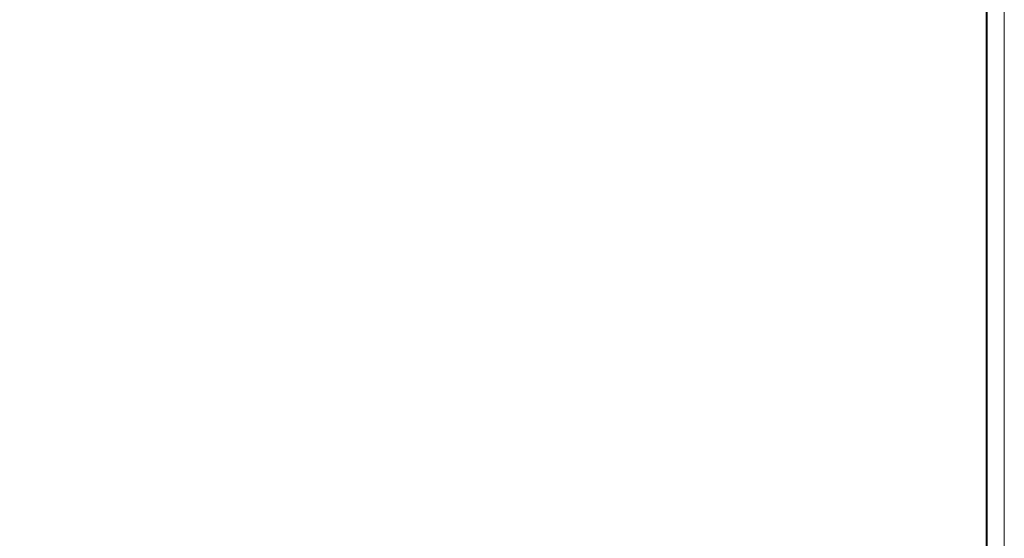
# Model space of a CAD drawing. Header units: millimetres. Extents: x -195178 to 1761886, y 140622 to 301105.
# Tile 129 of 131: x 1648501 to 1676592, y 256700 to 271501. Entities that reach past the tile are written whole.
import ezdxf

# ---------------------------------------------------------------- set-up
doc = ezdxf.new("R2010")
doc.units = ezdxf.units.MM
doc.layers.add('формат', color=250, linetype='Continuous')
doc.styles.add('Arial', font='arial.ttf', dxfattribs={"width": 0.9, "height": 699.9999999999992})

# ---------------------------------------------------------------- blocks, each defined once
blk = doc.blocks.new('*U57')
at = {"color": 0, "lineweight": 0}
blk.add_lwpolyline([(-841, 3.464264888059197e-14), (6.661338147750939e-14, 6.661338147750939e-14), (-1.377945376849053e-14, 594.0000000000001), (-841.0000000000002, 594.0000000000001)], close=True, dxfattribs=at)
at = {"lineweight": 40}
blk.add_lwpolyline([(-821, 5.000000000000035), (-4.999999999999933, 5.000000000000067), (-5.000000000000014, 589.0000000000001), (-821.0000000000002, 589.0000000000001)], close=True, dxfattribs=at)
at = {"style": 'Arial', "width": 0.9, "flags": 8}
blk.add_attdef('FORMAT', (-36.87188609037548, 1.257088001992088), '', height=2.8, dxfattribs=at)

msp = doc.modelspace()

# ---------------------------------------------------------------- block references
at = {"layer": 'формат', "xscale": 100, "yscale": 100, "zscale": 100}
msp.add_blockref('*U57', (1676592.240143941, 241704.784122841), dxfattribs=at)

doc.saveas('drawing.dxf')
